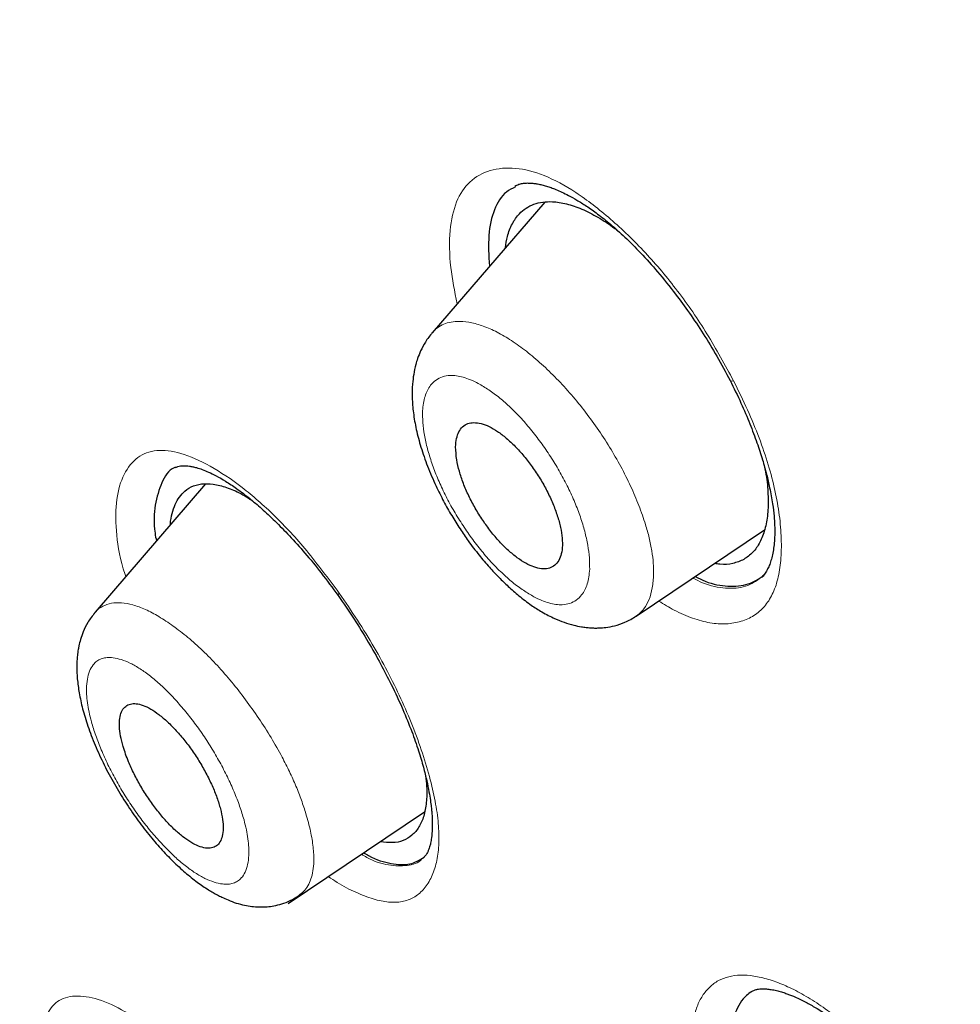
# Model space of a CAD drawing. Header units: millimetres. Extents: x 8 to 847, y 12 to 2109.
# Tile 79 of 256: x 678 to 688, y 722 to 733. Entities that reach past the tile are written whole.
import ezdxf

# ---------------------------------------------------------------- set-up
doc = ezdxf.new("R2010")
doc.units = ezdxf.units.MM

msp = doc.modelspace()

# ---------------------------------------------------------------- linework, layer by layer
at = {"color": 7, "linetype": 'Continuous', "lineweight": 30}
for p, q in [((683.339, 731.199), (682.107, 729.77)), ((679.633, 728.119), (678.425, 726.718)), ((684.336, 726.672), (685.74, 727.615)), ((680.535, 723.532), (682.024, 724.533))]:
    msp.add_line(p, q, dxfattribs=at)
at = {"color": 8, "linetype": 'Continuous', "lineweight": 0, "flags": 128}
for points in [[(685.363, 729.249), (685.365, 729.247), (685.378, 729.243), (685.401, 729.244)], [(681.08, 726.899), (681.08, 726.899), (681.08, 726.909), (681.091, 726.926)]]:
    msp.add_lwpolyline(points, dxfattribs=at)
at = {"color": 7, "linetype": 'Continuous', "lineweight": 30}
for points, knots in [([(761.763, 673.312), (761.804, 673.348), (761.88, 673.416), (761.981, 673.509), (762.064, 673.588), (762.133, 673.655), (762.194, 673.715), (762.25, 673.772), (762.305, 673.828), (762.363, 673.888), (762.421, 673.95), (762.473, 674.006), (762.522, 674.059), (762.573, 674.117), (762.634, 674.185), (762.699, 674.261), (762.765, 674.339), (762.827, 674.414), (762.885, 674.485), (762.933, 674.545), (762.973, 674.596), (763.011, 674.644), (763.054, 674.701), (763.103, 674.766), (763.154, 674.835), (763.2, 674.898), (763.24, 674.953), (763.274, 675.002), (763.309, 675.051), (763.346, 675.106), (763.394, 675.175), (763.446, 675.253), (763.499, 675.334), (763.545, 675.406), (763.59, 675.477), (763.64, 675.557), (763.691, 675.642), (763.74, 675.723), (763.78, 675.792), (763.816, 675.854), (763.851, 675.915), (763.89, 675.984), (763.932, 676.061), (763.975, 676.141), (764.015, 676.215), (764.051, 676.284), (764.087, 676.355), (764.128, 676.436), (764.174, 676.529), (764.22, 676.625), (764.262, 676.713), (764.298, 676.79), (764.333, 676.867), (764.371, 676.951), (764.411, 677.042), (764.45, 677.133), (764.485, 677.218), (764.532, 677.331), (764.592, 677.48), (764.653, 677.638), (764.702, 677.771), (764.74, 677.876), (764.78, 677.991), (764.824, 678.12), (764.87, 678.26), (764.914, 678.396), (764.953, 678.521), (764.985, 678.63), (765.016, 678.736), (765.048, 678.847), (765.081, 678.966), (765.112, 679.084), (765.141, 679.194), (765.167, 679.297), (765.192, 679.397), (765.23, 679.559), (765.28, 679.779), (765.337, 680.049), (765.387, 680.309), (765.434, 680.576), (765.475, 680.828), (765.51, 681.061), (765.538, 681.27), (765.566, 681.494), (765.593, 681.726), (765.616, 681.955), (765.636, 682.178), (765.653, 682.387), (765.667, 682.584), (765.678, 682.762), (765.686, 682.927), (765.694, 683.081), (765.7, 683.234), (765.705, 683.396), (765.71, 683.598), (765.714, 683.84), (765.716, 684.114), (765.714, 684.39), (765.709, 684.661), (765.702, 684.901), (765.695, 685.109), (765.687, 685.277), (765.68, 685.432), (765.672, 685.569), (765.665, 685.698), (765.657, 685.821), (765.648, 685.943), (765.639, 686.066), (765.629, 686.199), (765.617, 686.347), (765.602, 686.513), (765.585, 686.694), (765.564, 686.904), (765.54, 687.13), (765.513, 687.365), (765.484, 687.591), (765.458, 687.79), (765.434, 687.965), (765.414, 688.112), (765.392, 688.26), (765.369, 688.408), (765.346, 688.556), (765.323, 688.7), (765.301, 688.834), (765.281, 688.952), (765.263, 689.057), (765.245, 689.159), (765.225, 689.273), (765.201, 689.405), (765.173, 689.554), (765.131, 689.775), (765.073, 690.068), (764.996, 690.436), (764.93, 690.738), (764.88, 690.959), (764.851, 691.085), (764.826, 691.192), (764.806, 691.278), (764.79, 691.346), (764.775, 691.406), (764.76, 691.471), (764.739, 691.555), (764.713, 691.661), (764.682, 691.787), (764.647, 691.926), (764.595, 692.129), (764.528, 692.382), (764.458, 692.644), (764.401, 692.849), (764.359, 692.999), (764.321, 693.133), (764.288, 693.249), (764.259, 693.346), (764.231, 693.444), (764.198, 693.557), (764.156, 693.699), (764.105, 693.866), (764.046, 694.061), (763.955, 694.353), (763.833, 694.737), (763.704, 695.128), (763.598, 695.443), (763.516, 695.682), (763.433, 695.922), (763.348, 696.161), (763.271, 696.376), (763.205, 696.558), (763.153, 696.702), (763.109, 696.822), (763.073, 696.919), (763.041, 697.003), (763.008, 697.092), (762.967, 697.202), (762.916, 697.336), (762.857, 697.491), (762.791, 697.664), (762.714, 697.863), (762.625, 698.09), (762.523, 698.348), (762.411, 698.627), (762.288, 698.927), (762.156, 699.248), (761.99, 699.643), (761.794, 700.103), (761.571, 700.614), (761.346, 701.121), (761.118, 701.622), (760.89, 702.117), (760.667, 702.593), (760.447, 703.053), (760.225, 703.512), (759.993, 703.984), (759.745, 704.481), (759.48, 705.003), (759.198, 705.552), (758.943, 706.038), (758.722, 706.456), (758.539, 706.798), (758.353, 707.143), (758.17, 707.478), (757.998, 707.791), (757.842, 708.073), (757.707, 708.315), (757.593, 708.517), (757.499, 708.685), (757.416, 708.831), (757.345, 708.957), (757.286, 709.06), (757.242, 709.137), (757.212, 709.189), (757.19, 709.227), (757.169, 709.264), (757.143, 709.309), (757.102, 709.381), (757.042, 709.485), (756.96, 709.627), (756.862, 709.797), (756.748, 709.992), (756.612, 710.225), (756.452, 710.497), (756.266, 710.811), (756.059, 711.158), (755.83, 711.539), (755.578, 711.953), (755.302, 712.402), (755.003, 712.884), (754.688, 713.387), (754.357, 713.908), (754.013, 714.444), (753.653, 714.999), (753.284, 715.561), (752.912, 716.121), (752.537, 716.679), (752.056, 717.386), (751.466, 718.24), (750.762, 719.238), (750.035, 720.249), (749.286, 721.27), (748.515, 722.302), (747.739, 723.319), (746.96, 724.321), (746.108, 725.396), (745.182, 726.54), (744.182, 727.749), (743.181, 728.931), (742.181, 730.086), (741.189, 731.208), (740.207, 732.296), (739.237, 733.35), (738.272, 734.378), (737.27, 735.425), (736.229, 736.492), (735.149, 737.576), (734.073, 738.635), (733.003, 739.666), (731.946, 740.664), (730.903, 741.631), (729.874, 742.565), (728.855, 743.473), (727.839, 744.361), (726.826, 745.229), (725.819, 746.076), (724.824, 746.896), (723.842, 747.691), (722.866, 748.464), (721.888, 749.226), (720.92, 749.964), (719.959, 750.682), (719.008, 751.379), (718.261, 751.915), (717.721, 752.297), (717.393, 752.528), (717.062, 752.758), (716.731, 752.987), (716.398, 753.216), (716.069, 753.44), (715.768, 753.643), (715.504, 753.821), (715.281, 753.969), (715.086, 754.099), (714.919, 754.209), (714.779, 754.302), (714.667, 754.375), (714.581, 754.431), (714.516, 754.474), (714.448, 754.518), (714.36, 754.576), (714.242, 754.652), (714.1, 754.745), (713.916, 754.863), (713.689, 755.009), (713.412, 755.186), (713.105, 755.38), (712.769, 755.591), (712.405, 755.817), (712.01, 756.06), (711.599, 756.311), (711.145, 756.583), (710.668, 756.866), (710.176, 757.154), (709.703, 757.426), (709.248, 757.684), (708.815, 757.927), (708.413, 758.148), (708.043, 758.35), (707.72, 758.524), (707.442, 758.672), (707.201, 758.799), (706.971, 758.919), (706.742, 759.038), (706.51, 759.157), (706.166, 759.333), (705.703, 759.566), (705.27, 759.779), (704.974, 759.922), (704.828, 759.992), (704.696, 760.055), (704.585, 760.108), (704.495, 760.151), (704.427, 760.183), (704.369, 760.21), (704.307, 760.239), (704.223, 760.279), (704.111, 760.33), (703.973, 760.395), (703.808, 760.471), (703.619, 760.557), (703.417, 760.648), (703.21, 760.741), (702.793, 760.926), (702.173, 761.194), (701.363, 761.53), (700.615, 761.826), (699.923, 762.088), (699.439, 762.264), (699.12, 762.377), (698.968, 762.43), (698.832, 762.477), (698.716, 762.516), (698.619, 762.549), (698.551, 762.572), (698.504, 762.588), (698.468, 762.6), (698.419, 762.616), (698.354, 762.638), (698.271, 762.665), (698.175, 762.697), (698.012, 762.75), (697.796, 762.819), (697.545, 762.897), (697.321, 762.966), (697.122, 763.026), (696.94, 763.079), (696.783, 763.125), (696.652, 763.162), (696.546, 763.192), (696.46, 763.216), (696.398, 763.233), (696.347, 763.248), (696.293, 763.262), (696.22, 763.282), (696.127, 763.307), (695.985, 763.345), (695.806, 763.392), (695.604, 763.444), (695.421, 763.49), (695.254, 763.53), (695.1, 763.567), (694.955, 763.601), (694.81, 763.634), (694.655, 763.669), (694.481, 763.707), (694.271, 763.752), (694.037, 763.8), (693.789, 763.849), (693.558, 763.893), (693.344, 763.931), (693.149, 763.965), (692.967, 763.995), (692.787, 764.024), (692.598, 764.053), (692.395, 764.082), (692.173, 764.113), (691.935, 764.144), (691.683, 764.173), (691.432, 764.201), (691.191, 764.224), (690.965, 764.244), (690.754, 764.261), (690.558, 764.274), (690.367, 764.286), (690.171, 764.296), (689.986, 764.305), (689.815, 764.311), (689.662, 764.315), (689.507, 764.318), (689.36, 764.32), (689.227, 764.321), (689.116, 764.321), (689.013, 764.32), (688.9, 764.319), (688.761, 764.317), (688.606, 764.313), (688.447, 764.308), (688.295, 764.302), (688.139, 764.294), (687.98, 764.285), (687.821, 764.274), (687.672, 764.263), (687.536, 764.251), (687.409, 764.239), (687.29, 764.228), (687.171, 764.215), (687.048, 764.201), (686.916, 764.185), (686.777, 764.167), (686.643, 764.148), (686.525, 764.131), (686.416, 764.114), (686.302, 764.095), (686.167, 764.072), (686.02, 764.046), (685.867, 764.017), (685.713, 763.986), (685.57, 763.955), (685.438, 763.926), (685.327, 763.9), (685.226, 763.876), (685.141, 763.855), (685.058, 763.834), (684.965, 763.809), (684.852, 763.779), (684.73, 763.745), (684.609, 763.71), (684.493, 763.675), (684.377, 763.639), (684.243, 763.597), (684.089, 763.545), (683.916, 763.485), (683.737, 763.42), (683.556, 763.351), (683.376, 763.279), (683.187, 763.2), (683.002, 763.119), (682.813, 763.032), (682.629, 762.943), (682.471, 762.864), (682.348, 762.8), (682.264, 762.755), (682.181, 762.71), (682.092, 762.66), (681.993, 762.605), (681.892, 762.546), (681.799, 762.491), (681.713, 762.439), (681.628, 762.386), (681.535, 762.328), (681.44, 762.267), (681.346, 762.205), (681.257, 762.145), (681.175, 762.089), (681.099, 762.035), (681.024, 761.981), (680.941, 761.921), (680.852, 761.856), (680.766, 761.791), (680.685, 761.728), (680.612, 761.67), (680.544, 761.616), (680.474, 761.559), (680.395, 761.494), (680.298, 761.412), (680.183, 761.313), (680.101, 761.239), (680.056, 761.199)], [0, 0, 0, 0, 0.001901, 0.00355, 0.004948, 0.006151, 0.007223, 0.008164, 0.009042, 0.010057, 0.011166, 0.012109, 0.012845, 0.013783, 0.014904, 0.016169, 0.017404, 0.018587, 0.019696, 0.020713, 0.021338, 0.022061, 0.02292, 0.023914, 0.025006, 0.025976, 0.026751, 0.027417, 0.028132, 0.028919, 0.029779, 0.031122, 0.032288, 0.03325, 0.034166, 0.035283, 0.036599, 0.037692, 0.038636, 0.039432, 0.040215, 0.041146, 0.042205, 0.043331, 0.044325, 0.045174, 0.046061, 0.04711, 0.048363, 0.049683, 0.050808, 0.05173, 0.052651, 0.053721, 0.054926, 0.056082, 0.057133, 0.05808, 0.060279, 0.062627, 0.063844, 0.065071, 0.066425, 0.067952, 0.069654, 0.071339, 0.072743, 0.073985, 0.075112, 0.076389, 0.077803, 0.079158, 0.080388, 0.081509, 0.082617, 0.083732, 0.086923, 0.08986, 0.092546, 0.095304, 0.0984, 0.100501, 0.102575, 0.104913, 0.107397, 0.109701, 0.111872, 0.114129, 0.115974, 0.117764, 0.119391, 0.120855, 0.122289, 0.123863, 0.125568, 0.128129, 0.130821, 0.133449, 0.13597, 0.138499, 0.140169, 0.141767, 0.143191, 0.144441, 0.145569, 0.146745, 0.147804, 0.148909, 0.150096, 0.151436, 0.152931, 0.154582, 0.156329, 0.158574, 0.160614, 0.162583, 0.164582, 0.165869, 0.167166, 0.168459, 0.169745, 0.171026, 0.172301, 0.173488, 0.174498, 0.175365, 0.176178, 0.177148, 0.178277, 0.179567, 0.180974, 0.183917, 0.187026, 0.190299, 0.191514, 0.192564, 0.193449, 0.194168, 0.194722, 0.195143, 0.195652, 0.196345, 0.19722, 0.198278, 0.199478, 0.200657, 0.203287, 0.205707, 0.207049, 0.208289, 0.209376, 0.210308, 0.211086, 0.211744, 0.212676, 0.213817, 0.215167, 0.216725, 0.218492, 0.222195, 0.225894, 0.227775, 0.229655, 0.231534, 0.233411, 0.235265, 0.236557, 0.237668, 0.238599, 0.239349, 0.239919, 0.240568, 0.241406, 0.242465, 0.243675, 0.245002, 0.246447, 0.248262, 0.250233, 0.252362, 0.254647, 0.257089, 0.259658, 0.263623, 0.267454, 0.271149, 0.27496, 0.278616, 0.282118, 0.285466, 0.28874, 0.292173, 0.295779, 0.299559, 0.303512, 0.307639, 0.310031, 0.312477, 0.314979, 0.317408, 0.319625, 0.321629, 0.323421, 0.324749, 0.32593, 0.326964, 0.327851, 0.328591, 0.329147, 0.329481, 0.329693, 0.329952, 0.33027, 0.330646, 0.331464, 0.332469, 0.33366, 0.335037, 0.336601, 0.338567, 0.340766, 0.343197, 0.34586, 0.348756, 0.351884, 0.355244, 0.358836, 0.362368, 0.366099, 0.369995, 0.373892, 0.377768, 0.381621, 0.385454, 0.392424, 0.399322, 0.406147, 0.41338, 0.42053, 0.427596, 0.43458, 0.44148, 0.450142, 0.45867, 0.467063, 0.475322, 0.483446, 0.491292, 0.499008, 0.506594, 0.514048, 0.522413, 0.530671, 0.538824, 0.546873, 0.554817, 0.562517, 0.570116, 0.577616, 0.585015, 0.592462, 0.599805, 0.607042, 0.614175, 0.621205, 0.628279, 0.635474, 0.642283, 0.649197, 0.656215, 0.658602, 0.661002, 0.663413, 0.665836, 0.668271, 0.670718, 0.673062, 0.674898, 0.676533, 0.677966, 0.679197, 0.680226, 0.681054, 0.68168, 0.682108, 0.68251, 0.683163, 0.684057, 0.685115, 0.686317, 0.688112, 0.690157, 0.692451, 0.694919, 0.697624, 0.700564, 0.70372, 0.706834, 0.710735, 0.714435, 0.717934, 0.721459, 0.724752, 0.727813, 0.730642, 0.733239, 0.735227, 0.737053, 0.73879, 0.740554, 0.742346, 0.744167, 0.748572, 0.753136, 0.754341, 0.755534, 0.75658, 0.757457, 0.758167, 0.7587, 0.759076, 0.759528, 0.760185, 0.761068, 0.762164, 0.763475, 0.765, 0.766658, 0.76831, 0.769952, 0.776689, 0.783259, 0.789698, 0.795072, 0.800417, 0.801811, 0.803117, 0.804261, 0.805243, 0.806062, 0.806719, 0.806976, 0.807242, 0.807647, 0.808201, 0.808903, 0.809753, 0.810663, 0.813052, 0.815278, 0.817126, 0.818844, 0.82043, 0.821839, 0.822935, 0.823856, 0.824604, 0.825177, 0.825489, 0.825954, 0.826592, 0.827404, 0.828388, 0.830332, 0.832123, 0.833751, 0.835217, 0.836578, 0.837863, 0.839098, 0.840478, 0.842042, 0.843793, 0.846163, 0.848415, 0.850548, 0.852507, 0.854314, 0.855965, 0.857558, 0.859318, 0.861239, 0.863257, 0.865582, 0.867972, 0.8704, 0.872751, 0.874907, 0.876937, 0.878842, 0.880635, 0.882509, 0.884607, 0.886069, 0.887582, 0.889145, 0.890676, 0.892009, 0.893136, 0.894006, 0.895127, 0.896543, 0.898214, 0.899854, 0.901402, 0.902853, 0.904674, 0.906296, 0.907806, 0.909298, 0.91055, 0.911793, 0.913044, 0.914307, 0.915689, 0.91724, 0.91873, 0.919979, 0.921037, 0.922251, 0.923671, 0.925431, 0.927044, 0.928662, 0.930501, 0.931771, 0.933066, 0.934196, 0.93515, 0.935928, 0.936977, 0.938296, 0.939766, 0.941132, 0.942443, 0.943745, 0.945135, 0.947092, 0.949109, 0.951216, 0.953397, 0.955575, 0.957685, 0.96025, 0.962338, 0.964645, 0.967129, 0.968272, 0.969331, 0.970343, 0.971467, 0.972774, 0.974172, 0.9754, 0.976447, 0.977565, 0.978817, 0.980144, 0.981415, 0.982629, 0.983805, 0.984788, 0.9858, 0.986958, 0.988266, 0.989553, 0.990627, 0.991597, 0.992567, 0.993619, 0.994817, 0.996278, 0.998006, 1, 1, 1, 1]), ([(666.719, 729.977), (666.599, 730.405), (666.312, 731.424), (665.953, 732.98), (665.626, 734.65), (665.383, 736.265), (665.219, 737.825), (665.136, 739.327), (665.134, 740.768), (665.212, 742.144), (665.372, 743.454), (665.613, 744.694), (665.935, 745.861), (666.338, 746.954), (666.819, 747.972), (667.378, 748.912), (668.013, 749.773), (668.724, 750.554), (669.509, 751.252), (670.367, 751.867), (671.298, 752.396), (672.298, 752.838), (673.367, 753.192), (674.502, 753.46), (675.7, 753.64), (676.959, 753.732), (678.277, 753.736), (679.651, 753.652), (681.08, 753.479), (682.56, 753.218), (684.09, 752.869), (685.665, 752.432), (687.283, 751.909), (688.941, 751.302), (690.635, 750.611), (692.363, 749.838), (694.121, 748.983), (695.905, 748.054), (697.114, 747.368), (697.719, 747.026)], [0, 0, 0, 0, 0.019713, 0.046944, 0.074175, 0.101405, 0.128636, 0.155866, 0.183096, 0.210326, 0.237556, 0.264787, 0.292018, 0.319248, 0.346478, 0.373708, 0.400938, 0.428167, 0.455397, 0.482626, 0.509856, 0.537086, 0.564316, 0.591546, 0.618777, 0.646009, 0.67324, 0.700472, 0.727704, 0.754937, 0.782168, 0.809397, 0.836625, 0.863853, 0.89108, 0.918308, 0.945537, 0.972767, 1, 1, 1, 1]), ([(697.139, 744.822), (696.713, 745.065), (695.86, 745.55), (694.597, 746.228), (693.345, 746.868), (692.105, 747.467), (690.879, 748.025), (689.668, 748.542), (688.509, 749.003), (687.404, 749.411), (686.353, 749.769), (685.323, 750.089), (684.313, 750.373), (683.323, 750.618), (682.32, 750.834), (681.307, 751.015), (680.289, 751.157), (679.3, 751.253), (678.341, 751.304), (677.412, 751.31), (676.511, 751.27), (675.663, 751.188), (674.867, 751.067), (674.123, 750.911), (673.408, 750.718), (672.722, 750.487), (672.065, 750.219), (671.418, 749.905), (670.786, 749.542), (670.174, 749.125), (669.598, 748.664), (669.06, 748.162), (668.559, 747.616), (668.095, 747.027), (667.68, 746.414), (667.312, 745.781), (666.989, 745.135), (666.702, 744.458), (666.448, 743.749), (666.23, 743.009), (666.041, 742.215), (665.884, 741.366), (665.765, 740.458), (665.686, 739.515), (665.649, 738.538), (665.652, 737.526), (665.697, 736.479), (665.781, 735.429), (665.9, 734.382), (666.05, 733.345), (666.234, 732.286), (666.453, 731.207), (666.706, 730.106), (667.001, 728.952), (667.342, 727.743), (667.732, 726.48), (668.161, 725.195), (668.633, 723.887), (668.998, 722.919), (669.217, 722.382), (669.253, 722.295)], [0, 0, 0, 0, 0.018168, 0.036326, 0.054491, 0.072679, 0.090908, 0.109194, 0.127452, 0.1441, 0.160688, 0.177229, 0.193735, 0.210219, 0.226693, 0.244924, 0.263091, 0.28121, 0.299298, 0.317372, 0.335449, 0.353637, 0.370298, 0.386925, 0.403531, 0.42013, 0.436734, 0.453357, 0.471435, 0.489488, 0.507536, 0.525594, 0.543682, 0.561815, 0.580094, 0.596819, 0.613485, 0.630107, 0.6467, 0.663279, 0.679858, 0.697884, 0.715892, 0.733902, 0.751934, 0.770006, 0.78814, 0.806396, 0.823094, 0.839742, 0.856354, 0.872947, 0.889536, 0.906138, 0.924171, 0.942199, 0.960244, 0.978325, 0.996462, 1, 1, 1, 1]), ([(666.842, 730.647), (666.784, 730.907), (666.623, 731.627), (666.42, 732.767), (666.228, 734.07), (666.094, 735.335), (666.017, 736.538), (665.993, 737.679), (666.019, 738.757), (666.095, 739.797), (666.221, 740.797), (666.399, 741.771), (666.633, 742.717), (666.925, 743.628), (667.272, 744.488), (667.674, 745.298), (668.13, 746.057), (668.631, 746.75), (669.17, 747.378), (669.744, 747.943), (670.363, 748.456), (671.028, 748.918), (671.749, 749.335), (672.528, 749.702), (673.366, 750.017), (674.251, 750.272), (675.184, 750.468), (676.163, 750.604), (677.165, 750.679), (678.185, 750.696), (679.218, 750.658), (680.285, 750.567), (681.387, 750.421), (682.539, 750.217), (683.744, 749.952), (685.001, 749.623), (686.292, 749.233), (687.617, 748.783), (688.973, 748.273), (690.329, 747.717), (691.677, 747.12), (693.013, 746.488), (694.363, 745.808), (695.728, 745.081), (697.137, 744.288), (698.589, 743.429), (700.084, 742.5), (701.588, 741.522), (703.103, 740.492), (704.626, 739.415), (706.123, 738.314), (707.589, 737.196), (709.021, 736.067), (710.448, 734.903), (711.869, 733.706), (713.32, 732.447), (714.795, 731.124), (716.293, 729.737), (717.778, 728.319), (719.249, 726.869), (720.706, 725.388), (722.12, 723.909), (723.486, 722.438), (724.802, 720.98), (726.094, 719.507), (727.362, 718.019), (728.634, 716.483), (729.906, 714.901), (731.174, 713.272), (732.409, 711.634), (733.611, 709.987), (734.782, 708.33), (735.897, 706.697), (736.955, 705.095), (737.954, 703.528), (738.915, 701.967), (739.838, 700.411), (740.739, 698.831), (741.614, 697.229), (742.46, 695.61), (743.258, 694.004), (744.01, 692.411), (744.716, 690.829), (745.363, 689.291), (745.951, 687.8), (746.481, 686.362), (746.961, 684.949), (747.398, 683.56), (747.648, 682.656), (747.773, 682.203)], [0, 0, 0, 0, 0.006715, 0.018546, 0.030384, 0.042247, 0.054138, 0.065333, 0.076517, 0.087706, 0.098915, 0.110158, 0.121953, 0.133744, 0.14555, 0.157385, 0.169266, 0.181186, 0.192402, 0.203602, 0.214802, 0.226013, 0.237249, 0.249028, 0.260814, 0.272621, 0.284464, 0.296359, 0.30827, 0.319468, 0.330653, 0.341838, 0.353037, 0.36426, 0.376035, 0.387828, 0.399654, 0.411527, 0.423462, 0.435417, 0.446633, 0.457812, 0.468967, 0.480111, 0.491255, 0.503142, 0.515015, 0.526888, 0.538776, 0.550695, 0.562619, 0.573808, 0.58496, 0.596087, 0.6072, 0.618313, 0.630228, 0.642116, 0.653992, 0.665871, 0.677769, 0.689703, 0.700918, 0.712092, 0.723236, 0.734364, 0.745488, 0.75737, 0.769227, 0.781075, 0.79293, 0.804807, 0.816747, 0.827985, 0.839188, 0.850368, 0.861541, 0.87272, 0.884548, 0.896358, 0.908165, 0.919989, 0.931846, 0.943802, 0.955073, 0.966312, 0.977536, 0.98876, 1, 1, 1, 1]), ([(683.012, 731.374), (683.026, 731.381), (683.05, 731.394), (683.092, 731.403), (683.134, 731.408), (683.178, 731.407), (683.218, 731.404), (683.261, 731.397), (683.307, 731.387), (683.356, 731.374), (683.407, 731.357), (683.463, 731.336), (683.527, 731.308), (683.603, 731.27), (683.692, 731.22), (683.798, 731.154), (683.921, 731.067), (684.061, 730.955), (684.218, 730.814), (684.391, 730.641), (684.577, 730.433), (684.755, 730.212), (684.922, 729.984), (685.073, 729.757), (685.224, 729.511), (685.316, 729.338), (685.363, 729.249)], [0, 0, 0, 0, 0.049739, 0.091528, 0.125121, 0.152088, 0.176476, 0.198467, 0.22255, 0.245851, 0.26842, 0.290419, 0.317209, 0.345167, 0.378266, 0.416527, 0.459981, 0.508678, 0.562676, 0.621983, 0.686676, 0.756803, 0.812988, 0.872235, 0.934554, 1, 1, 1, 1]), ([(683.018, 731.365), (682.984, 731.348), (682.883, 731.301), (682.78, 731.124), (682.714, 730.851), (682.727, 730.614), (682.733, 730.497)], [0, 0, 0, 0, 0.1492184, 0.4339382, 0.7202698, 1, 1, 1, 1]), ([(682.909, 730.701), (682.915, 730.742), (682.93, 730.841), (682.981, 730.966), (683.051, 731.068), (683.133, 731.136), (683.218, 731.178), (683.314, 731.202), (683.432, 731.206), (683.574, 731.185), (683.741, 731.128), (683.919, 731.036), (684.051, 730.954), (684.124, 730.895), (684.135, 730.886)], [0, 0, 0, 0, 0.072408, 0.173976, 0.274842, 0.350165, 0.426664, 0.50265, 0.578549, 0.679906, 0.781514, 0.882261, 0.983033, 1, 1, 1, 1]), ([(682.11, 729.773), (682.083, 729.739), (682.035, 729.677), (681.984, 729.579), (681.95, 729.495), (681.925, 729.41), (681.905, 729.318), (681.891, 729.196), (681.888, 729.057), (681.901, 728.893), (681.932, 728.712), (681.984, 728.517), (682.056, 728.31), (682.141, 728.112), (682.231, 727.931), (682.319, 727.774), (682.41, 727.629), (682.509, 727.484), (682.617, 727.343), (682.73, 727.21), (682.836, 727.097), (682.943, 726.994), (683.06, 726.891), (683.183, 726.797), (683.314, 726.713), (683.435, 726.651), (683.551, 726.604), (683.648, 726.575), (683.727, 726.558), (683.789, 726.55), (683.837, 726.545), (683.884, 726.543), (683.939, 726.544), (684.013, 726.55), (684.109, 726.568), (684.224, 726.605), (684.298, 726.649), (684.338, 726.673)], [0, 0, 0, 0, 0.030851, 0.05666, 0.07742, 0.093236, 0.119892, 0.144995, 0.180009, 0.218167, 0.258273, 0.300105, 0.34375, 0.389335, 0.424386, 0.45789, 0.489624, 0.519538, 0.556551, 0.590365, 0.621018, 0.64979, 0.681633, 0.717393, 0.747147, 0.781754, 0.80813, 0.834091, 0.855035, 0.867545, 0.878938, 0.88954, 0.90086, 0.917457, 0.939638, 0.967263, 1, 1, 1, 1]), ([(685.363, 729.249), (685.404, 729.167), (685.482, 729.008), (685.579, 728.78), (685.656, 728.573), (685.717, 728.388), (685.762, 728.224), (685.8, 728.062), (685.827, 727.909), (685.844, 727.773), (685.85, 727.666), (685.852, 727.545), (685.841, 727.41), (685.817, 727.299), (685.79, 727.222), (685.766, 727.173), (685.738, 727.128), (685.716, 727.106), (685.704, 727.095)], [0, 0, 0, 0, 0.082255, 0.158429, 0.228622, 0.292919, 0.351404, 0.40416, 0.472699, 0.528716, 0.572468, 0.612904, 0.699402, 0.787403, 0.829924, 0.877531, 0.934243, 1, 1, 1, 1]), ([(682.365, 728.522), (682.367, 728.476), (682.371, 728.395), (682.403, 728.257), (682.447, 728.125), (682.506, 727.988), (682.577, 727.853), (682.659, 727.721), (682.748, 727.598), (682.843, 727.486), (682.94, 727.389), (683.038, 727.309), (683.133, 727.247), (683.222, 727.207), (683.304, 727.187), (683.376, 727.191), (683.437, 727.216), (683.484, 727.264), (683.516, 727.332), (683.532, 727.42), (683.531, 727.524), (683.513, 727.642), (683.478, 727.77), (683.428, 727.904), (683.365, 728.041), (683.289, 728.176), (683.204, 728.305), (683.112, 728.424), (683.016, 728.53), (682.918, 728.622), (682.822, 728.695), (682.729, 728.749), (682.642, 728.781), (682.563, 728.792), (682.495, 728.781), (682.439, 728.747), (682.398, 728.691), (682.372, 728.617), (682.367, 728.554), (682.365, 728.522)], [0, 0, 0, 0, 0.034757, 0.062059, 0.089363, 0.11664, 0.143918, 0.170984, 0.198048, 0.22481, 0.251571, 0.278069, 0.304566, 0.33095, 0.357334, 0.383806, 0.410277, 0.437003, 0.463729, 0.490766, 0.517805, 0.545071, 0.572338, 0.599647, 0.626956, 0.654103, 0.681251, 0.70811, 0.734967, 0.761536, 0.788103, 0.814501, 0.840899, 0.867321, 0.893744, 0.920312, 0.94688, 0.973439, 1, 1, 1, 1]), ([(679.304, 728.301), (679.299, 728.299), (679.228, 728.274), (679.149, 728.137), (679.075, 727.902), (679.061, 727.677), (679.09, 727.524), (679.096, 727.496)], [0, 0, 0, 0, 0.023723, 0.33311, 0.639542, 0.933597, 1, 1, 1, 1]), ([(679.305, 728.297), (679.313, 728.301), (679.327, 728.308), (679.353, 728.315), (679.386, 728.318), (679.42, 728.317), (679.454, 728.314), (679.492, 728.307), (679.538, 728.296), (679.596, 728.277), (679.668, 728.248), (679.753, 728.207), (679.855, 728.148), (679.976, 728.067), (680.108, 727.967), (680.248, 727.848), (680.394, 727.712), (680.552, 727.55), (680.722, 727.361), (680.9, 727.144), (681.019, 726.982), (681.08, 726.899)], [0, 0, 0, 0, 0.062526, 0.112219, 0.149344, 0.1817, 0.212096, 0.240512, 0.269968, 0.30901, 0.347584, 0.392753, 0.444598, 0.503144, 0.568488, 0.628215, 0.692779, 0.76221, 0.836526, 0.915759, 1, 1, 1, 1]), ([(685.738, 728.308), (685.745, 728.269), (685.769, 728.153), (685.781, 727.978), (685.777, 727.785), (685.746, 727.617), (685.693, 727.476), (685.615, 727.366), (685.515, 727.288), (685.394, 727.245), (685.286, 727.232), (685.214, 727.245), (685.194, 727.248)], [0, 0, 0, 0, 0.056158, 0.169424, 0.281855, 0.394542, 0.507639, 0.619583, 0.732048, 0.844006, 0.957475, 1, 1, 1, 1]), ([(679.249, 727.674), (679.249, 727.677), (679.25, 727.723), (679.268, 727.797), (679.299, 727.897), (679.346, 727.978), (679.411, 728.049), (679.499, 728.102), (679.615, 728.126), (679.749, 728.116), (679.898, 728.07), (680.028, 728.011), (680.111, 727.957), (680.137, 727.941)], [0, 0, 0, 0, 0.004933, 0.092684, 0.181804, 0.270326, 0.358748, 0.476827, 0.595199, 0.712567, 0.829966, 0.947261, 1, 1, 1, 1]), ([(684.983, 727.107), (685.019, 727.088), (685.148, 727.023), (685.346, 726.993), (685.566, 727.008), (685.678, 727.082), (685.732, 727.117)], [0, 0, 0, 0, 0.11378, 0.407659, 0.713626, 1, 1, 1, 1]), ([(681.08, 726.899), (681.139, 726.813), (681.254, 726.647), (681.408, 726.396), (681.543, 726.157), (681.671, 725.91), (681.786, 725.662), (681.885, 725.419), (681.959, 725.208), (682.012, 725.029), (682.049, 724.88), (682.073, 724.759), (682.089, 724.665), (682.098, 724.593), (682.105, 724.521), (682.11, 724.439), (682.11, 724.342), (682.104, 724.269), (682.096, 724.22), (682.091, 724.193), (682.086, 724.171), (682.079, 724.148), (682.071, 724.123), (682.059, 724.093), (682.041, 724.062), (682.025, 724.045), (682.016, 724.036)], [0, 0, 0, 0, 0.071378, 0.138547, 0.201579, 0.260533, 0.332895, 0.398309, 0.45695, 0.508758, 0.553637, 0.591645, 0.622826, 0.647215, 0.665153, 0.70107, 0.742731, 0.789984, 0.80756, 0.823805, 0.838729, 0.853329, 0.875778, 0.907856, 0.949346, 1, 1, 1, 1]), ([(678.424, 726.712), (678.397, 726.677), (678.347, 726.613), (678.298, 726.511), (678.267, 726.424), (678.251, 726.359), (678.241, 726.311), (678.236, 726.275), (678.232, 726.242), (678.23, 726.212), (678.228, 726.183), (678.226, 726.153), (678.225, 726.09), (678.23, 725.984), (678.251, 725.831), (678.288, 725.658), (678.346, 725.468), (678.424, 725.262), (678.522, 725.049), (678.633, 724.84), (678.754, 724.642), (678.88, 724.457), (679.01, 724.286), (679.142, 724.131), (679.275, 723.993), (679.409, 723.87), (679.538, 723.766), (679.64, 723.696), (679.714, 723.652), (679.762, 723.625), (679.816, 723.598), (679.885, 723.567), (679.968, 723.536), (680.054, 723.513), (680.136, 723.499), (680.219, 723.493), (680.3, 723.495), (680.384, 723.506), (680.47, 723.528), (680.563, 723.563), (680.621, 723.599), (680.652, 723.618)], [0, 0, 0, 0, 0.032827, 0.059322, 0.079543, 0.094947, 0.103922, 0.111962, 0.119773, 0.127406, 0.134993, 0.142924, 0.151246, 0.183917, 0.220329, 0.259564, 0.301673, 0.346763, 0.392788, 0.437272, 0.480367, 0.522178, 0.562806, 0.602431, 0.641264, 0.679421, 0.71703, 0.751351, 0.765858, 0.778567, 0.791254, 0.808836, 0.831679, 0.854522, 0.874057, 0.892203, 0.913056, 0.930963, 0.951493, 0.974566, 1, 1, 1, 1]), ([(678.733, 725.247), (678.75, 725.192), (678.782, 725.096), (678.851, 724.948), (678.924, 724.813), (679.007, 724.681), (679.097, 724.557), (679.191, 724.443), (679.287, 724.344), (679.382, 724.262), (679.473, 724.199), (679.557, 724.156), (679.633, 724.135), (679.699, 724.136), (679.753, 724.158), (679.793, 724.202), (679.818, 724.266), (679.827, 724.35), (679.821, 724.45), (679.797, 724.564), (679.759, 724.689), (679.706, 724.821), (679.639, 724.957), (679.562, 725.091), (679.476, 725.221), (679.384, 725.341), (679.289, 725.449), (679.193, 725.542), (679.1, 725.617), (679.011, 725.673), (678.929, 725.708), (678.857, 725.721), (678.795, 725.712), (678.747, 725.681), (678.712, 725.63), (678.693, 725.558), (678.69, 725.469), (678.701, 725.365), (678.722, 725.286), (678.733, 725.247)], [0, 0, 0, 0, 0.034757, 0.062059, 0.089363, 0.11664, 0.143918, 0.170984, 0.198048, 0.22481, 0.251571, 0.278069, 0.304566, 0.33095, 0.357334, 0.383806, 0.410277, 0.437003, 0.463729, 0.490766, 0.517805, 0.545071, 0.572338, 0.599647, 0.626956, 0.654103, 0.681251, 0.70811, 0.734967, 0.761536, 0.788103, 0.814501, 0.840899, 0.867321, 0.893744, 0.920312, 0.94688, 0.973439, 1, 1, 1, 1]), ([(682.036, 724.926), (682.041, 724.887), (682.054, 724.781), (682.047, 724.633), (682.02, 724.483), (681.967, 724.363), (681.891, 724.274), (681.794, 724.216), (681.679, 724.19), (681.587, 724.202), (681.541, 724.208)], [0, 0, 0, 0, 0.075625, 0.206795, 0.338575, 0.46976, 0.602717, 0.736477, 0.868111, 1, 1, 1, 1]), ([(681.36, 724.086), (681.378, 724.076), (681.487, 724.012), (681.662, 723.963), (681.872, 723.948), (681.972, 724.008), (682.021, 724.038)], [0, 0, 0, 0, 0.063801, 0.385051, 0.695369, 1, 1, 1, 1]), ([(685.596, 722.567), (685.578, 722.555), (685.53, 722.523), (685.471, 722.447), (685.417, 722.342), (685.382, 722.216), (685.364, 722.07), (685.363, 721.915), (685.376, 721.802), (685.383, 721.75)], [0, 0, 0, 0, 0.095903, 0.24983, 0.402568, 0.555823, 0.711287, 0.866594, 1, 1, 1, 1]), ([(685.594, 722.569), (685.606, 722.575), (685.627, 722.587), (685.659, 722.595), (685.685, 722.598), (685.706, 722.6), (685.724, 722.6), (685.742, 722.6), (685.762, 722.598), (685.786, 722.596), (685.821, 722.591), (685.867, 722.582), (685.921, 722.568), (685.969, 722.552), (686.012, 722.536), (686.061, 722.517), (686.124, 722.488), (686.21, 722.444), (686.321, 722.381), (686.458, 722.291), (686.611, 722.175), (686.776, 722.035), (686.951, 721.871), (687.125, 721.692), (687.292, 721.503), (687.45, 721.31), (687.612, 721.097), (687.716, 720.944), (687.769, 720.866)], [0, 0, 0, 0, 0.051445, 0.093145, 0.121093, 0.141769, 0.155672, 0.168994, 0.18345, 0.199049, 0.2158, 0.249289, 0.279014, 0.303443, 0.322523, 0.341303, 0.368351, 0.403825, 0.447749, 0.500162, 0.561217, 0.618828, 0.682636, 0.752677, 0.809305, 0.86941, 0.932972, 1, 1, 1, 1])]:
    msp.add_open_spline(points, degree=3, knots=knots, dxfattribs=at)
at = {"color": 8, "linetype": 'Continuous', "lineweight": 0}
for points, knots in [([(680.059, 761.194), (680.116, 761.247), (680.33, 761.449), (680.734, 761.763), (681.273, 762.135), (681.845, 762.468), (682.447, 762.765), (683.068, 763.019), (683.704, 763.234), (684.353, 763.41), (685.027, 763.554), (685.727, 763.665), (686.465, 763.744), (687.243, 763.788), (688.063, 763.797), (688.909, 763.768), (689.779, 763.702), (690.675, 763.599), (691.577, 763.461), (692.484, 763.291), (693.393, 763.091), (694.322, 762.859), (695.27, 762.594), (696.255, 762.292), (697.279, 761.949), (698.342, 761.564), (699.423, 761.144), (700.522, 760.69), (701.637, 760.202), (702.746, 759.69), (703.848, 759.156), (704.94, 758.604), (706.045, 758.022), (707.16, 757.412), (708.309, 756.761), (709.49, 756.066), (710.705, 755.327), (711.927, 754.559), (713.157, 753.761), (714.393, 752.934), (715.611, 752.096), (716.81, 751.249), (717.988, 750.394), (719.169, 749.517), (720.351, 748.617), (721.557, 747.676), (722.788, 746.693), (724.041, 745.668), (725.292, 744.62), (726.539, 743.55), (727.782, 742.459), (728.995, 741.369), (730.179, 740.282), (731.331, 739.201), (732.477, 738.103), (733.613, 736.991), (734.763, 735.842), (735.925, 734.656), (737.097, 733.432), (738.256, 732.195), (739.401, 730.945), (740.53, 729.683), (741.622, 728.435), (742.676, 727.201), (743.693, 725.985), (744.693, 724.762), (745.675, 723.534), (746.659, 722.275), (747.642, 720.988), (748.622, 719.672), (749.58, 718.354), (750.514, 717.035), (751.425, 715.716), (752.295, 714.423), (753.125, 713.157), (753.916, 711.919), (754.683, 710.685), (755.427, 709.455), (756.161, 708.208), (756.883, 706.943), (757.59, 705.662), (758.269, 704.392), (758.919, 703.133), (759.539, 701.885), (760.118, 700.674), (760.658, 699.5), (761.159, 698.361), (761.631, 697.236), (762.075, 696.124), (762.499, 695.005), (762.898, 693.881), (763.271, 692.753), (763.609, 691.643), (763.91, 690.553), (764.176, 689.483), (764.402, 688.454), (764.59, 687.466), (764.742, 686.517), (764.862, 685.589), (764.95, 684.683), (765.008, 683.781), (765.033, 682.886), (765.025, 682.002), (764.982, 681.147), (764.906, 680.322), (764.796, 679.527), (764.656, 678.781), (764.49, 678.081), (764.3, 677.427), (764.083, 676.805), (763.84, 676.215), (763.567, 675.648), (763.261, 675.105), (762.922, 674.591), (762.555, 674.116), (762.171, 673.686), (761.896, 673.435), (761.763, 673.314)], [0, 0, 0, 0, 0.0032029, 0.0121766, 0.0211518, 0.0301289, 0.0391074, 0.048084, 0.0565461, 0.0650069, 0.0734669, 0.0819263, 0.0903853, 0.0993568, 0.1083284, 0.1173004, 0.1262731, 0.1352467, 0.1442217, 0.1526856, 0.1611513, 0.1696157, 0.1780785, 0.1865399, 0.1955131, 0.2044855, 0.2134575, 0.2224293, 0.2314011, 0.2403733, 0.2488334, 0.2572943, 0.2657563, 0.2742197, 0.282685, 0.2916633, 0.3006394, 0.309614, 0.3185874, 0.3275599, 0.336532, 0.3449912, 0.3534503, 0.3619097, 0.3703695, 0.37883, 0.3878043, 0.3967801, 0.4057578, 0.4147362, 0.4237125, 0.432687, 0.4411477, 0.4496075, 0.4580668, 0.4665257, 0.4749846, 0.4839563, 0.4929284, 0.5019012, 0.5108751, 0.5198504, 0.5288276, 0.5372931, 0.5457569, 0.554219, 0.5626799, 0.5711399, 0.5801119, 0.5890836, 0.5980551, 0.6070266, 0.6159985, 0.6249711, 0.6334318, 0.6418937, 0.6503572, 0.6588225, 0.6672869, 0.6762623, 0.6852361, 0.6942088, 0.7031808, 0.7121522, 0.7211234, 0.7295821, 0.7380409, 0.7465003, 0.7549603, 0.7634214, 0.7723968, 0.7813742, 0.7903519, 0.7993278, 0.8083021, 0.8172751, 0.8257345, 0.8341934, 0.842652, 0.8511107, 0.8595696, 0.8685417, 0.8775145, 0.8864883, 0.8954636, 0.9044409, 0.9134189, 0.921882, 0.9303436, 0.9388039, 0.9472632, 0.9557218, 0.9646924, 0.9736627, 0.982633, 0.9916035, 1, 1, 1, 1]), ([(670.014, 747.68), (670.066, 747.733), (670.387, 748.056), (671.062, 748.548), (672.04, 749.147), (673.109, 749.63), (674.258, 750.009), (675.49, 750.282), (676.804, 750.448), (678.195, 750.506), (679.656, 750.456), (681.178, 750.298), (682.76, 750.032), (684.401, 749.66), (686.103, 749.179), (687.863, 748.592), (689.673, 747.9), (691.523, 747.108), (693.405, 746.218), (695.317, 745.233), (697.259, 744.153), (699.231, 742.976), (701.23, 741.704), (703.248, 740.342), (705.273, 738.899), (707.296, 737.382), (709.315, 735.793), (711.331, 734.129), (713.345, 732.392), (715.351, 730.583), (717.341, 728.711), (719.302, 726.788), (721.227, 724.821), (723.118, 722.812), (724.973, 720.759), (726.793, 718.664), (728.571, 716.53), (730.299, 714.368), (731.968, 712.19), (733.572, 710.003), (735.112, 707.808), (736.589, 705.607), (738.002, 703.397), (739.345, 701.186), (740.611, 698.985), (741.792, 696.807), (742.888, 694.658), (743.897, 692.537), (744.821, 690.443), (745.661, 688.378), (746.41, 686.348), (747.074, 684.355), (747.434, 683.069), (747.615, 682.426)], [0, 0, 0, 0, 0.003955, 0.02395, 0.043837, 0.063668, 0.083489, 0.10335, 0.123297, 0.143337, 0.163333, 0.183211, 0.203037, 0.22286, 0.242728, 0.262709, 0.28275, 0.302713, 0.322583, 0.342407, 0.362234, 0.382112, 0.402091, 0.422133, 0.442102, 0.461966, 0.481791, 0.501626, 0.521517, 0.541529, 0.561572, 0.58151, 0.601369, 0.621196, 0.641037, 0.660942, 0.680959, 0.700987, 0.720914, 0.740777, 0.76061, 0.780457, 0.800372, 0.820404, 0.840435, 0.860347, 0.88019, 0.900012, 0.919862, 0.939799, 0.959828, 0.979908, 1, 1, 1, 1]), ([(747.262, 682.345), (747.131, 682.82), (746.868, 683.769), (746.405, 685.231), (745.892, 686.718), (745.325, 688.234), (744.707, 689.775), (744.052, 691.304), (743.368, 692.815), (742.656, 694.307), (741.903, 695.81), (741.109, 697.324), (740.259, 698.877), (739.351, 700.467), (738.382, 702.094), (737.371, 703.728), (736.315, 705.369), (735.218, 707.016), (734.105, 708.63), (732.983, 710.207), (731.856, 711.741), (730.702, 713.267), (729.52, 714.782), (728.286, 716.317), (727, 717.868), (725.663, 719.434), (724.298, 720.984), (722.906, 722.517), (721.492, 724.028), (720.091, 725.483), (718.706, 726.879), (717.339, 728.218), (715.961, 729.53), (714.571, 730.814), (713.142, 732.095), (711.677, 733.368), (710.176, 734.628), (708.67, 735.851), (707.158, 737.035), (705.644, 738.179), (704.162, 739.258), (702.718, 740.27), (701.311, 741.218), (699.913, 742.122), (698.524, 742.983), (697.117, 743.815), (695.695, 744.615), (694.262, 745.377), (692.846, 746.085), (691.448, 746.739), (690.067, 747.34), (688.733, 747.876), (687.448, 748.349), (686.215, 748.759), (685.01, 749.116), (683.834, 749.42), (682.663, 749.677), (681.502, 749.882), (680.354, 750.031), (679.244, 750.119), (678.17, 750.148), (677.132, 750.117), (676.149, 750.029), (675.223, 749.886), (674.356, 749.693), (673.531, 749.448), (672.748, 749.149), (671.991, 748.791), (671.265, 748.371), (670.574, 747.884), (669.932, 747.34), (669.34, 746.739), (668.797, 746.081), (668.314, 745.381), (667.89, 744.646), (667.522, 743.879), (667.203, 743.069), (666.933, 742.214), (666.706, 741.294), (666.526, 740.308), (666.398, 739.254), (666.325, 738.155), (666.308, 737.012), (666.346, 735.826), (666.437, 734.622), (666.58, 733.406), (666.763, 732.193), (666.925, 731.361), (667.005, 730.95)], [0, 0, 0, 0, 0.011985, 0.023956, 0.035931, 0.047929, 0.059969, 0.071978, 0.08323, 0.094455, 0.105668, 0.116881, 0.128112, 0.139963, 0.151821, 0.163705, 0.175629, 0.187611, 0.199607, 0.210866, 0.222098, 0.233314, 0.244529, 0.255756, 0.267661, 0.279571, 0.291503, 0.303471, 0.315491, 0.327453, 0.338658, 0.349851, 0.361044, 0.37225, 0.38348, 0.395387, 0.407297, 0.419225, 0.431185, 0.443193, 0.455186, 0.466436, 0.477663, 0.488878, 0.500096, 0.511327, 0.52324, 0.535138, 0.547037, 0.558951, 0.570896, 0.58291, 0.594217, 0.605485, 0.616727, 0.627956, 0.639184, 0.65109, 0.662971, 0.674841, 0.686715, 0.698608, 0.71061, 0.721928, 0.733203, 0.744449, 0.755678, 0.766905, 0.778824, 0.790725, 0.802622, 0.814532, 0.82647, 0.838478, 0.849776, 0.86103, 0.872254, 0.883463, 0.894671, 0.906677, 0.918646, 0.930596, 0.942545, 0.95451, 0.96649, 0.977754, 0.989001, 1, 1, 1, 1]), ([(682.38, 730.088), (682.354, 730.222), (682.296, 730.514), (682.293, 730.894), (682.362, 731.216), (682.512, 731.438), (682.734, 731.558), (683.008, 731.586), (683.327, 731.506), (683.681, 731.315), (684.057, 731.024), (684.435, 730.661), (684.794, 730.234), (685.124, 729.757), (685.308, 729.417), (685.401, 729.244)], [0, 0, 0, 0, 0.068279, 0.148174, 0.224142, 0.299747, 0.378603, 0.458114, 0.533988, 0.609786, 0.689088, 0.768536, 0.84455, 0.92056, 1, 1, 1, 1]), ([(682.108, 729.769), (682.122, 729.784), (682.153, 729.82), (682.215, 729.858), (682.292, 729.886), (682.389, 729.898), (682.507, 729.89), (682.647, 729.853), (682.797, 729.791), (682.954, 729.702), (683.117, 729.587), (683.283, 729.449), (683.448, 729.292), (683.61, 729.117), (683.767, 728.929), (683.913, 728.729), (684.049, 728.521), (684.171, 728.308), (684.279, 728.094), (684.369, 727.881), (684.436, 727.692), (684.481, 727.526), (684.51, 727.385), (684.526, 727.251), (684.527, 727.17), (684.527, 727.13)], [0, 0, 0, 0, 0.026882, 0.062974, 0.099093, 0.135242, 0.183421, 0.231489, 0.279321, 0.326843, 0.374484, 0.422428, 0.470549, 0.518675, 0.566646, 0.614369, 0.662127, 0.71008, 0.75819, 0.806396, 0.854658, 0.890914, 0.927225, 0.963588, 1, 1, 1, 1]), ([(683.829, 727.186), (683.829, 727.227), (683.829, 727.309), (683.81, 727.449), (683.777, 727.599), (683.73, 727.755), (683.669, 727.916), (683.595, 728.079), (683.509, 728.241), (683.414, 728.4), (683.31, 728.554), (683.199, 728.7), (683.083, 728.835), (682.965, 728.955), (682.846, 729.06), (682.727, 729.148), (682.621, 729.213), (682.527, 729.258), (682.447, 729.286), (682.373, 729.302), (682.296, 729.306), (682.22, 729.292), (682.148, 729.256), (682.094, 729.204), (682.055, 729.143), (682.029, 729.077), (682.011, 729.002), (682.002, 728.907), (682.004, 728.792), (682.022, 728.652), (682.055, 728.503), (682.103, 728.346), (682.164, 728.185), (682.238, 728.022), (682.323, 727.86), (682.419, 727.701), (682.523, 727.547), (682.634, 727.401), (682.75, 727.266), (682.868, 727.146), (682.987, 727.04), (683.106, 726.952), (683.212, 726.888), (683.305, 726.843), (683.385, 726.815), (683.46, 726.799), (683.537, 726.795), (683.613, 726.809), (683.684, 726.846), (683.739, 726.898), (683.778, 726.959), (683.804, 727.025), (683.822, 727.1), (683.826, 727.158), (683.829, 727.186)], [0, 0, 0, 0, 0.020777, 0.041517, 0.062571, 0.083589, 0.104286, 0.125021, 0.145805, 0.166518, 0.187501, 0.208483, 0.229173, 0.249932, 0.270596, 0.291559, 0.312399, 0.328307, 0.343911, 0.359369, 0.374848, 0.395635, 0.416346, 0.437343, 0.453172, 0.468762, 0.484272, 0.499862, 0.520673, 0.541444, 0.562529, 0.583579, 0.604271, 0.624967, 0.645781, 0.6665, 0.687467, 0.708543, 0.729251, 0.749957, 0.770754, 0.791474, 0.812469, 0.828285, 0.843861, 0.859359, 0.87494, 0.895581, 0.916577, 0.937416, 0.953319, 0.968943, 0.984449, 1, 1, 1, 1]), ([(685.401, 729.244), (685.453, 729.138), (685.556, 728.93), (685.683, 728.622), (685.784, 728.326), (685.858, 728.042), (685.906, 727.771), (685.926, 727.516), (685.922, 727.281), (685.889, 727.076), (685.829, 726.907), (685.742, 726.773), (685.627, 726.674), (685.485, 726.611), (685.325, 726.583), (685.147, 726.594), (684.956, 726.645), (684.768, 726.725), (684.64, 726.804), (684.584, 726.838)], [0, 0, 0, 0, 0.0615279, 0.1210711, 0.1795304, 0.237857, 0.2970082, 0.3579021, 0.419557, 0.4791111, 0.5375073, 0.5957452, 0.6548322, 0.7157342, 0.7773461, 0.8369104, 0.8953833, 0.9537741, 1, 1, 1, 1]), ([(678.76, 727.106), (678.751, 727.135), (678.692, 727.318), (678.65, 727.614), (678.65, 727.968), (678.734, 728.235), (678.879, 728.421), (679.089, 728.501), (679.36, 728.467), (679.679, 728.325), (680.026, 728.097), (680.385, 727.783), (680.747, 727.391), (680.974, 727.083), (681.091, 726.926)], [0, 0, 0, 0, 0.015976, 0.103731, 0.191064, 0.28216, 0.374018, 0.461666, 0.549226, 0.640834, 0.732589, 0.820392, 0.908206, 1, 1, 1, 1]), ([(684.527, 727.13), (684.524, 727.079), (684.517, 726.978), (684.481, 726.853), (684.43, 726.759), (684.379, 726.701), (684.346, 726.681), (684.335, 726.674)], [0, 0, 0, 0, 0.24425, 0.488058, 0.73084, 0.912101, 1, 1, 1, 1]), ([(684.956, 727.089), (684.992, 727.071), (685.12, 727.005), (685.317, 726.971), (685.539, 726.981), (685.648, 727.057), (685.701, 727.095)], [0, 0, 0, 0, 0.1129222, 0.4125193, 0.7132702, 1, 1, 1, 1]), ([(681.091, 726.926), (681.159, 726.827), (681.293, 726.634), (681.477, 726.333), (681.642, 726.032), (681.787, 725.732), (681.913, 725.432), (682.018, 725.135), (682.1, 724.85), (682.156, 724.585), (682.184, 724.348), (682.183, 724.137), (682.153, 723.954), (682.096, 723.801), (682.015, 723.678), (681.91, 723.592), (681.783, 723.547), (681.635, 723.542), (681.465, 723.576), (681.275, 723.651), (681.11, 723.734), (681.006, 723.805), (680.974, 723.828)], [0, 0, 0, 0, 0.052878, 0.104051, 0.154295, 0.204425, 0.255267, 0.307608, 0.360594, 0.411779, 0.461971, 0.512027, 0.562812, 0.615154, 0.668103, 0.719295, 0.769551, 0.819738, 0.870726, 0.923344, 0.976203, 1, 1, 1, 1]), ([(678.425, 726.71), (678.428, 726.714), (678.45, 726.746), (678.508, 726.784), (678.602, 726.818), (678.712, 726.823), (678.837, 726.801), (678.974, 726.749), (679.122, 726.672), (679.278, 726.569), (679.439, 726.444), (679.601, 726.299), (679.762, 726.135), (679.92, 725.954), (680.072, 725.76), (680.216, 725.557), (680.35, 725.346), (680.461, 725.15), (680.551, 724.973), (680.622, 724.815), (680.683, 724.66), (680.714, 724.561), (680.73, 724.512)], [0, 0, 0, 0, 0.007712, 0.062997, 0.118154, 0.173039, 0.22757, 0.282236, 0.337251, 0.392468, 0.447692, 0.502737, 0.557499, 0.6123, 0.667324, 0.722529, 0.777844, 0.833224, 0.874827, 0.916493, 0.958218, 1, 1, 1, 1]), ([(680.053, 724.446), (680.038, 724.496), (680.008, 724.595), (679.946, 724.753), (679.873, 724.915), (679.789, 725.078), (679.696, 725.238), (679.595, 725.393), (679.487, 725.541), (679.375, 725.68), (679.259, 725.807), (679.143, 725.922), (679.029, 726.02), (678.918, 726.1), (678.811, 726.16), (678.712, 726.201), (678.628, 726.22), (678.558, 726.222), (678.503, 726.212), (678.454, 726.19), (678.409, 726.151), (678.371, 726.093), (678.343, 726.01), (678.332, 725.917), (678.332, 725.821), (678.341, 725.727), (678.358, 725.627), (678.387, 725.508), (678.431, 725.37), (678.492, 725.212), (678.565, 725.05), (678.649, 724.887), (678.742, 724.727), (678.844, 724.572), (678.951, 724.424), (679.063, 724.285), (679.179, 724.157), (679.295, 724.042), (679.41, 723.944), (679.521, 723.864), (679.627, 723.804), (679.727, 723.763), (679.811, 723.744), (679.88, 723.742), (679.936, 723.752), (679.984, 723.775), (680.029, 723.813), (680.067, 723.872), (680.095, 723.956), (680.106, 724.049), (680.106, 724.144), (680.097, 724.238), (680.08, 724.338), (680.062, 724.41), (680.053, 724.446)], [0, 0, 0, 0, 0.020777, 0.041517, 0.062571, 0.083589, 0.104286, 0.125021, 0.145805, 0.166518, 0.187501, 0.208483, 0.229173, 0.249932, 0.270596, 0.291559, 0.312399, 0.328307, 0.343911, 0.359369, 0.374848, 0.395635, 0.416346, 0.437343, 0.453172, 0.468762, 0.484272, 0.499862, 0.520673, 0.541444, 0.562529, 0.583579, 0.604271, 0.624967, 0.645781, 0.6665, 0.687467, 0.708543, 0.729251, 0.749957, 0.770754, 0.791474, 0.812469, 0.828285, 0.843861, 0.859359, 0.87494, 0.895581, 0.916577, 0.937416, 0.953319, 0.968943, 0.984449, 1, 1, 1, 1]), ([(680.73, 724.512), (680.748, 724.448), (680.783, 724.32), (680.811, 724.146), (680.818, 724.003), (680.808, 723.888), (680.786, 723.798), (680.752, 723.723), (680.708, 723.66), (680.669, 723.633), (680.65, 723.62)], [0, 0, 0, 0, 0.1496891, 0.2991075, 0.4478967, 0.5589832, 0.6700755, 0.7818238, 0.8941081, 1, 1, 1, 1]), ([(681.337, 724.071), (681.356, 724.059), (681.463, 723.993), (681.636, 723.944), (681.837, 723.941), (681.958, 723.971), (681.997, 724.02), (681.997, 724.02)], [0, 0, 0, 0, 0.066653, 0.376692, 0.687152, 0.998461, 1, 1, 1, 1]), ([(685.046, 721.359), (685.032, 721.409), (684.996, 721.535), (684.962, 721.723), (684.941, 721.922), (684.941, 722.104), (684.96, 722.268), (685, 722.41), (685.059, 722.528), (685.137, 722.623), (685.233, 722.694), (685.346, 722.737), (685.476, 722.754), (685.622, 722.743), (685.78, 722.707), (685.947, 722.646), (686.124, 722.56), (686.308, 722.449), (686.497, 722.316), (686.688, 722.161), (686.882, 721.985), (687.076, 721.79), (687.267, 721.579), (687.451, 721.355), (687.629, 721.121), (687.739, 720.959), (687.795, 720.877)], [0, 0, 0, 0, 0.027516, 0.069492, 0.111541, 0.154146, 0.196736, 0.238792, 0.280778, 0.323163, 0.365329, 0.407203, 0.449279, 0.492046, 0.534647, 0.576722, 0.618729, 0.66113, 0.703356, 0.745288, 0.787403, 0.830171, 0.873015, 0.915288, 0.957459, 1, 1, 1, 1]), ([(677.982, 721.262), (677.962, 721.322), (677.891, 721.533), (677.848, 721.837), (677.843, 722.16), (677.919, 722.388), (678.069, 722.513), (678.289, 722.532), (678.557, 722.462), (678.866, 722.291), (679.207, 722.025), (679.447, 721.783), (679.569, 721.659)], [0, 0, 0, 0, 0.042437, 0.150268, 0.25903, 0.362782, 0.466418, 0.574844, 0.683446, 0.787377, 0.891329, 1, 1, 1, 1])]:
    msp.add_open_spline(points, degree=3, knots=knots, dxfattribs=at)

doc.saveas('drawing.dxf')
